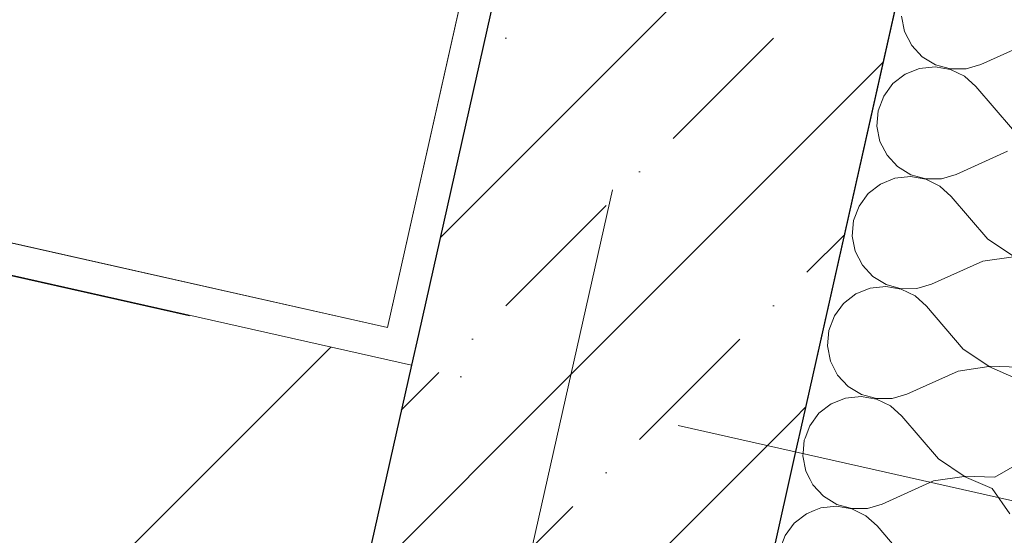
# Model space of a CAD drawing. Header units: millimetres. Extents: x -7218036 to -6523761, y 6117771 to 6337028.
# Tile 52 of 223: x -7156968 to -7156344, y 6130313 to 6130640. Entities that reach past the tile are written whole.
import ezdxf
from ezdxf.enums import TextEntityAlignment as Align

# ---------------------------------------------------------------- set-up
doc = ezdxf.new("R2010")
doc.units = ezdxf.units.MM
doc.header["$MEASUREMENT"] = 0
doc.linetypes.add('Штрихпунктирная', pattern=[670.277762, 352.777767, -176.388884, 0, -141.111112])
for name, color, linetype in [('S - квартира_помещение.АР', 7, 'Continuous'), ('АР-Стены_внешние_.АР', 7, 'Continuous'), ('АР-Чертеж-Оси_Осевые размеры.АР', 7, 'Continuous')]:
    doc.layers.add(name, color=color, linetype=linetype)
doc.layers.add('АР-Стены_внешние_.АР_Ном._пера__1', color=7, linetype='Continuous', lineweight=30)
doc.layers.add('АР-Чертеж-Оси_Осевые размеры.АР_Ном._пера__120', color=7, linetype='Continuous', lineweight=0)
doc.styles.add('РЎР“Р•РќР•Р\xa0Р\x98Р\xa0_РЎРўР\x98Р›Р¬_2', font='GOTHIC.TTF')
pattern_1 = [(45, (-6566190.34, 6562677.8), (-84.852814, 84.852814), []), (45, (-6566232.77, 6562720.22), (-84.852814, 84.852814), [90, -30, 0, -30])]
pattern_2 = [(45, (-6566190.34, 6563027.8), (-111.369318, 111.369318), [0, -105, 0, -157.5]), (110, (-6565840.34, 6563027.8), (148.001588, 53.868173), [0, -77, 0, -133])]

# ---------------------------------------------------------------- blocks, each defined once
blk = doc.blocks.new('Стена_144_7', base_point=(-7156719.67, 6130421.18))
at = {"layer": 'АР-Стены_внешние_.АР', "linetype": 'Continuous', "lineweight": 0, "true_color": 0x000000}
h = blk.add_hatch(dxfattribs=at)
h.set_pattern_fill('ШТУКАТУРКА__ГИПС_01_0007', color=18, style=0, pattern_type=2)
h.set_pattern_definition(pattern_2)
h.paths.add_polyline_path([(-7156487.19, 6131547.61), (-7156734.8, 6130445.07), (-7156715.29, 6130440.69), (-7156467.68, 6131543.23)])
h = blk.add_hatch(dxfattribs=at)
h.set_pattern_fill('ЖЕЛЕЗОБЕТОН__PROJECT__0007', color=18, style=0, pattern_type=2)
h.set_pattern_definition(pattern_1)
h.paths.add_polyline_path([(-7156467.68, 6131543.23), (-7156715.29, 6130440.69), (-7156471.36, 6130385.91), (-7156223.75, 6131488.45)])
h = blk.add_hatch(dxfattribs=at)
h.set_pattern_fill('ЖЕЛЕЗОБЕТОН__PROJECT__0007', color=18, style=0, pattern_type=2)
h.set_pattern_definition(pattern_1)
h.paths.add_polyline_path([(-7156471.36, 6130385.91), (-7156715.29, 6130440.69), (-7156719.67, 6130421.18), (-7156475.74, 6130366.4)])
h = blk.add_hatch(dxfattribs=at)
h.set_pattern_fill('ЖЕЛЕЗОБЕТОН__PROJECT__0007', color=18, style=0, pattern_type=2)
h.set_pattern_definition(pattern_1)
h.paths.add_polyline_path([(-7156475.74, 6130366.4), (-7156719.67, 6130421.18), (-7156763.49, 6130226.04), (-7156519.57, 6130171.26)])
at = {"layer": 'АР-Стены_внешние_.АР_Ном._пера__1', "color": 7, "linetype": 'Continuous', "lineweight": 30}
for p, q in [((-7156467.68, 6131543.23), (-7156715.29, 6130440.69)), ((-7156715.29, 6130440.69), (-7156719.67, 6130421.18)), ((-7156719.67, 6130421.18), (-7156763.49, 6130226.04)), ((-7156475.74, 6130366.4), (-7156471.36, 6130385.91)), ((-7156519.57, 6130171.26), (-7156475.74, 6130366.4))]:
    blk.add_line(p, q, dxfattribs=at)
at = {"layer": 'АР-Стены_внешние_.АР_Ном._пера__1', "color": 7, "linetype": 'Continuous', "lineweight": 0, "flags": 128}
blk.add_lwpolyline([(-7156487.19, 6131547.61), (-7156734.8, 6130445.07)], dxfattribs=at)
at = {"layer": 'АР-Стены_внешние_.АР_Ном._пера__1', "color": 7, "linetype": 'Continuous', "lineweight": 30, "flags": 128}
blk.add_lwpolyline([(-7156471.36, 6130385.91), (-7156223.75, 6131488.45)], dxfattribs=at)
blk = doc.blocks.new('*X329', base_point=(-6566190.34, 6562677.79))
at = {"layer": 'АР-Стены_внешние_.АР_Ном._пера__1', "color": 7, "linetype": 'Continuous', "lineweight": 0}
for p, q in [((-7156470.49, 6130373.5), (-7156471.16, 6130365.37)), ((-7156469.96, 6130374.89), (-7156470.49, 6130373.5))]:
    blk.add_line(p, q, dxfattribs=at)
blk = doc.blocks.new('*X330', base_point=(-6566190.34, 6562677.79))
at = {"layer": 'АР-Стены_внешние_.АР_Ном._пера__1', "color": 7, "linetype": 'Continuous', "lineweight": 0}
for p, q in [((-7156471.16, 6130365.37), (-7156471.3, 6130363.68)), ((-7156471.3, 6130363.68), (-7156469.4, 6130354.01)), ((-7156469.4, 6130354.01), (-7156466.62, 6130348.56)), ((-7156464.14, 6130328.94), (-7156469.03, 6130326.98)), ((-7156469.03, 6130326.98), (-7156476.82, 6130320.95)), ((-7156476.82, 6130320.95), (-7156482.68, 6130313.03)), ((-7156482.68, 6130313.03), (-7156486.14, 6130303.8)), ((-7156486.14, 6130303.8), (-7156486.95, 6130293.98)), ((-7156486.95, 6130293.98), (-7156485.05, 6130284.31)), ((-7156485.05, 6130284.31), (-7156480.58, 6130275.53)), ((-7156480.58, 6130275.53), (-7156473.88, 6130268.31)), ((-7156473.88, 6130268.31), (-7156465.46, 6130263.19)), ((-7156475.53, 6130260.95), (-7156484.68, 6130257.29)), ((-7156465.73, 6130261.98), (-7156475.53, 6130260.95)), ((-7156456.02, 6130260.29), (-7156465.73, 6130261.98)), ((-7156465.46, 6130263.19), (-7156455.96, 6130260.57)), ((-7156455.39, 6130259.98), (-7156456.02, 6130260.29)), ((-7156455.96, 6130260.57), (-7156455.47, 6130260.57)), ((-7156484.68, 6130257.29), (-7156492.47, 6130251.26)), ((-7156492.47, 6130251.26), (-7156498.33, 6130243.34)), ((-7156498.33, 6130243.34), (-7156501.79, 6130234.11)), ((-7156501.79, 6130234.11), (-7156502.61, 6130224.29)), ((-7156502.61, 6130224.29), (-7156500.7, 6130214.62)), ((-7156500.7, 6130214.62), (-7156496.23, 6130205.84)), ((-7156496.23, 6130205.84), (-7156489.53, 6130198.62)), ((-7156489.53, 6130198.62), (-7156481.11, 6130193.5)), ((-7156491.18, 6130191.26), (-7156500.33, 6130187.59)), ((-7156481.38, 6130192.29), (-7156491.18, 6130191.26)), ((-7156471.67, 6130190.6), (-7156481.38, 6130192.29)), ((-7156481.11, 6130193.5), (-7156471.61, 6130190.88)), ((-7156471.61, 6130190.88), (-7156461.76, 6130190.95)), ((-7156461.76, 6130190.95), (-7156452.3, 6130193.71)), ((-7156447.27, 6130195.97), (-7156452.3, 6130193.71)), ((-7156500.33, 6130187.59), (-7156508.13, 6130181.57)), ((-7156462.8, 6130186.32), (-7156471.67, 6130190.6)), ((-7156455.43, 6130179.77), (-7156462.8, 6130186.32)), ((-7156508.13, 6130181.57), (-7156513.98, 6130173.64)), ((-7156443.44, 6130165.72), (-7156455.43, 6130179.77)), ((-7156513.98, 6130173.64), (-7156515.24, 6130170.29))]:
    blk.add_line(p, q, dxfattribs=at)
blk = doc.blocks.new('*X331', base_point=(-6566190.34, 6562677.79))
at = {"layer": 'АР-Стены_внешние_.АР_Ном._пера__1', "color": 7, "linetype": 'Continuous', "lineweight": 0}
for p, q in [((-7156408.69, 6130642.45), (-7156406.79, 6130632.78)), ((-7156406.79, 6130632.78), (-7156402.32, 6130624)), ((-7156402.32, 6130624), (-7156395.62, 6130616.77)), ((-7156325.82, 6130626.52), (-7156358.39, 6130611.87)), ((-7156395.62, 6130616.77), (-7156387.2, 6130611.65)), ((-7156397.27, 6130609.42), (-7156406.42, 6130605.75)), ((-7156387.47, 6130610.44), (-7156397.27, 6130609.42)), ((-7156377.76, 6130608.75), (-7156387.47, 6130610.44)), ((-7156387.2, 6130611.65), (-7156377.7, 6130609.03)), ((-7156367.85, 6130609.11), (-7156358.39, 6130611.87)), ((-7156406.42, 6130605.75), (-7156414.22, 6130599.73)), ((-7156368.89, 6130604.47), (-7156377.76, 6130608.75)), ((-7156377.7, 6130609.03), (-7156367.85, 6130609.11)), ((-7156361.52, 6130597.93), (-7156368.89, 6130604.47)), ((-7156414.22, 6130599.73), (-7156420.07, 6130591.8)), ((-7156338.34, 6130570.76), (-7156361.52, 6130597.93)), ((-7156420.07, 6130591.8), (-7156423.53, 6130582.57)), ((-7156423.53, 6130582.57), (-7156424.35, 6130572.75)), ((-7156424.35, 6130572.75), (-7156422.44, 6130563.09)), ((-7156422.44, 6130563.09), (-7156417.97, 6130554.3)), ((-7156417.97, 6130554.3), (-7156411.27, 6130547.08)), ((-7156341.47, 6130556.82), (-7156374.04, 6130542.18)), ((-7156411.27, 6130547.08), (-7156402.85, 6130541.96)), ((-7156403.12, 6130540.75), (-7156412.92, 6130539.72)), ((-7156393.42, 6130539.06), (-7156403.12, 6130540.75)), ((-7156402.85, 6130541.96), (-7156393.35, 6130539.34)), ((-7156383.5, 6130539.41), (-7156374.04, 6130542.18)), ((-7156422.07, 6130536.06), (-7156429.87, 6130530.03)), ((-7156412.92, 6130539.72), (-7156422.07, 6130536.06)), ((-7156384.54, 6130534.78), (-7156393.42, 6130539.06)), ((-7156393.35, 6130539.34), (-7156383.5, 6130539.41)), ((-7156377.17, 6130528.24), (-7156384.54, 6130534.78)), ((-7156429.87, 6130530.03), (-7156435.72, 6130522.11)), ((-7156353.99, 6130501.07), (-7156377.17, 6130528.24)), ((-7156435.72, 6130522.11), (-7156439.19, 6130512.88)), ((-7156439.19, 6130512.88), (-7156440, 6130503.06)), ((-7156440, 6130503.06), (-7156438.1, 6130493.39)), ((-7156353.99, 6130501.07), (-7156337.74, 6130490.25)), ((-7156438.1, 6130493.39), (-7156433.62, 6130484.61)), ((-7156433.62, 6130484.61), (-7156426.92, 6130477.39)), ((-7156357.12, 6130487.13), (-7156389.69, 6130472.48)), ((-7156337.81, 6130489.97), (-7156357.12, 6130487.13)), ((-7156426.92, 6130477.39), (-7156418.5, 6130472.27)), ((-7156418.5, 6130472.27), (-7156409, 6130469.65)), ((-7156399.15, 6130469.72), (-7156389.69, 6130472.48)), ((-7156437.72, 6130466.37), (-7156445.52, 6130460.34)), ((-7156428.58, 6130470.03), (-7156437.72, 6130466.37)), ((-7156418.78, 6130471.06), (-7156428.58, 6130470.03)), ((-7156409.07, 6130469.37), (-7156418.78, 6130471.06)), ((-7156400.19, 6130465.09), (-7156409.07, 6130469.37)), ((-7156409, 6130469.65), (-7156399.15, 6130469.72)), ((-7156445.52, 6130460.34), (-7156451.37, 6130452.41)), ((-7156392.82, 6130458.54), (-7156400.19, 6130465.09)), ((-7156369.64, 6130431.38), (-7156392.82, 6130458.54)), ((-7156451.37, 6130452.41), (-7156454.84, 6130443.19)), ((-7156454.84, 6130443.19), (-7156455.65, 6130433.37)), ((-7156455.65, 6130433.37), (-7156453.75, 6130423.7)), ((-7156369.64, 6130431.38), (-7156353.4, 6130420.55)), ((-7156453.75, 6130423.7), (-7156449.28, 6130414.92)), ((-7156372.77, 6130417.44), (-7156405.34, 6130402.79)), ((-7156353.46, 6130420.27), (-7156372.77, 6130417.44)), ((-7156335.54, 6130412.53), (-7156353.46, 6130420.27)), ((-7156353.4, 6130420.55), (-7156333.89, 6130419.89)), ((-7156449.28, 6130414.92), (-7156442.57, 6130407.7)), ((-7156442.57, 6130407.7), (-7156434.15, 6130402.58)), ((-7156444.23, 6130400.34), (-7156453.37, 6130396.67)), ((-7156434.43, 6130401.36), (-7156444.23, 6130400.34)), ((-7156424.72, 6130399.67), (-7156434.43, 6130401.36)), ((-7156434.15, 6130402.58), (-7156424.66, 6130399.95)), ((-7156415.84, 6130395.39), (-7156424.72, 6130399.67)), ((-7156424.66, 6130399.95), (-7156414.8, 6130400.03)), ((-7156414.8, 6130400.03), (-7156405.34, 6130402.79)), ((-7156453.37, 6130396.67), (-7156461.17, 6130390.65)), ((-7156408.47, 6130388.85), (-7156415.84, 6130395.39)), ((-7156461.17, 6130390.65), (-7156467.02, 6130382.72)), ((-7156385.29, 6130361.68), (-7156408.47, 6130388.85)), ((-7156467.02, 6130382.72), (-7156469.96, 6130374.89)), ((-7156385.29, 6130361.68), (-7156369.05, 6130350.86)), ((-7156349.54, 6130350.2), (-7156332.6, 6130359.89)), ((-7156466.62, 6130348.56), (-7156464.93, 6130345.23)), ((-7156388.42, 6130347.74), (-7156421, 6130333.1)), ((-7156369.11, 6130350.58), (-7156388.42, 6130347.74)), ((-7156351.19, 6130342.84), (-7156369.11, 6130350.58)), ((-7156369.05, 6130350.86), (-7156349.54, 6130350.2)), ((-7156464.93, 6130345.23), (-7156458.23, 6130338)), ((-7156340.02, 6130326.83), (-7156351.19, 6130342.84)), ((-7156458.23, 6130338), (-7156449.81, 6130332.88)), ((-7156459.88, 6130330.64), (-7156464.14, 6130328.94)), ((-7156450.08, 6130331.67), (-7156459.88, 6130330.64)), ((-7156440.37, 6130329.98), (-7156450.08, 6130331.67)), ((-7156449.81, 6130332.88), (-7156440.31, 6130330.26)), ((-7156431.5, 6130325.7), (-7156440.37, 6130329.98)), ((-7156440.31, 6130330.26), (-7156430.45, 6130330.33)), ((-7156430.45, 6130330.33), (-7156421, 6130333.1)), ((-7156424.13, 6130319.16), (-7156431.5, 6130325.7)), ((-7156400.94, 6130291.99), (-7156424.13, 6130319.16))]:
    blk.add_line(p, q, dxfattribs=at)
blk = doc.blocks.new('Стена_146_7', base_point=(-7156475.74, 6130366.4))
at = {"layer": 'АР-Стены_внешние_.АР_Ном._пера__1', "color": 7, "linetype": 'Continuous', "lineweight": 0}
for p, q in [((-7156475.74, 6130366.4), (-7156471.36, 6130385.91)), ((-7156519.57, 6130171.26), (-7156475.74, 6130366.4))]:
    blk.add_line(p, q, dxfattribs=at)
at = {"layer": 'АР-Стены_внешние_.АР_Ном._пера__1', "color": 7, "linetype": 'Continuous', "lineweight": 0, "flags": 128}
blk.add_lwpolyline([(-7156304.83, 6131127.44), (-7156471.36, 6130385.91)], dxfattribs=at)
at = {"layer": 'АР-Стены_внешние_.АР', "color": 7, "lineweight": 0}
for name in ['*X331', '*X329', '*X330']:
    blk.add_blockref(name, (-6566190.34, 6562677.79), dxfattribs=at)
blk = doc.blocks.new('Стена_163_7', base_point=(-7160329.71, 6131231.93))
at = {"layer": 'АР-Стены_внешние_.АР', "linetype": 'Continuous', "lineweight": 0, "true_color": 0x000000}
h = blk.add_hatch(dxfattribs=at)
h.set_pattern_fill('ШТУКАТУРКА__ГИПС_01_0007', color=18, style=0, pattern_type=2)
h.set_pattern_definition(pattern_2)
h.paths.add_polyline_path([(-7156734.8, 6130445.07), (-7157544.59, 6130626.94), (-7157548.97, 6130607.43), (-7156739.18, 6130425.56)])
h = blk.add_hatch(dxfattribs=at)
h.set_pattern_fill('БЛОКИ_БЕТОННЫЕ_ЭФФЕКТИВН_76', color=18, style=0, pattern_type=2)
h.set_pattern_definition([(45, (-6566190.34, 6562677.8), (-127.27922, 127.27922), [])])
h.paths.add_polyline_path([(-7156719.67, 6130421.18), (-7157548.97, 6130607.43), (-7157592.8, 6130412.29), (-7156763.49, 6130226.04)])
h = blk.add_hatch(dxfattribs=at)
h.set_pattern_fill('ШТУКАТУРКА__ГИПС_01_0007', color=18, style=0, pattern_type=2)
h.set_pattern_definition(pattern_2)
h.paths.add_polyline_path([(-7156715.29, 6130440.69), (-7156734.8, 6130445.07), (-7156739.18, 6130425.56), (-7156719.67, 6130421.18)])
at = {"layer": 'АР-Стены_внешние_.АР_Ном._пера__1', "color": 7, "linetype": 'Continuous', "lineweight": 15}
blk.add_line((-7156719.67, 6130421.18), (-7157548.97, 6130607.43), dxfattribs=at)
at = {"layer": 'АР-Стены_внешние_.АР_Ном._пера__1', "color": 7, "linetype": 'Continuous', "lineweight": 30}
for p, q in [((-7156715.29, 6130440.69), (-7156719.67, 6130421.18)), ((-7156719.67, 6130421.18), (-7156763.49, 6130226.04)), ((-7156475.74, 6130366.4), (-7156471.36, 6130385.91)), ((-7156519.57, 6130171.26), (-7156475.74, 6130366.4))]:
    blk.add_line(p, q, dxfattribs=at)
at = {"layer": 'АР-Стены_внешние_.АР_Ном._пера__1', "color": 7, "linetype": 'Continuous', "lineweight": 0}
for p, q in [((-7156475.74, 6130366.4), (-7156471.36, 6130385.91)), ((-7156519.57, 6130171.26), (-7156475.74, 6130366.4))]:
    blk.add_line(p, q, dxfattribs=at)
at = {"layer": 'АР-Стены_внешние_.АР_Ном._пера__1', "color": 7, "linetype": 'Continuous', "lineweight": 0, "flags": 128}
blk.add_lwpolyline([(-7156734.8, 6130445.07), (-7157544.59, 6130626.94)], dxfattribs=at)
blk = doc.blocks.new('Стандартный Маркер Сетки[71]_7', base_point=(-7153141.2, 6145897.88))
at = {"layer": 'АР-Чертеж-Оси_Осевые размеры.АР_Ном._пера__120', "color": 7, "linetype": 'Штрихпунктирная', "lineweight": 0}
blk.add_line((-7153360.33, 6144922.18), (-7157918.97, 6124625), dxfattribs=at)
at = {"layer": 'АР-Чертеж-Оси_Осевые размеры.АР_Ном._пера__120', "color": 7, "lineweight": 0, "style": 'РЎР“Р•РќР•Р\xa0Р\x98Р\xa0_РЎРўР\x98Р›Р¬_2'}
blk.add_attdef('AC_MarkerText_1', text='', height=350, rotation=347.34172, dxfattribs=at).set_placement((-7158177.75, 6123342.54), align=Align.TOP_CENTER)
blk = doc.blocks.new('Стандартный Маркер Сетки[84]_7', base_point=(-7153141.2, 6145897.88))
at = {"layer": 'АР-Чертеж-Оси_Осевые размеры.АР_Ном._пера__120', "color": 7, "linetype": 'Штрихпунктирная', "lineweight": 0}
blk.add_line((-7153360.33, 6144922.18), (-7157918.97, 6124625), dxfattribs=at)
at = {"layer": 'АР-Чертеж-Оси_Осевые размеры.АР_Ном._пера__120', "color": 7, "lineweight": 0, "style": 'РЎР“Р•РќР•Р\xa0Р\x98Р\xa0_РЎРўР\x98Р›Р¬_2'}
blk.add_attdef('AC_MarkerText_1', text='', height=350, rotation=347.34172, dxfattribs=at).set_placement((-7158177.75, 6123342.54), align=Align.TOP_CENTER)
blk = doc.blocks.new('Стандартный Маркер Сетки[103]_7', base_point=(-7217047.88, 6143970.27))
at = {"layer": 'АР-Чертеж-Оси_Осевые размеры.АР_Ном._пера__120', "color": 7, "linetype": 'Штрихпунктирная', "lineweight": 0}
blk.add_line((-7216072.19, 6143751.13), (-7137130.99, 6126021.36), dxfattribs=at)
at = {"layer": 'АР-Чертеж-Оси_Осевые размеры.АР_Ном._пера__120', "color": 7, "lineweight": 0, "style": 'РЎР“Р•РќР•Р\xa0Р\x98Р\xa0_РЎРўР\x98Р›Р¬_2'}
for tag, p in [('AC_MarkerText_1_0', (-7217465.8, 6144260.91)), ('AC_MarkerText_1_1', (-7135597.52, 6125873.73))]:
    blk.add_attdef(tag, text='', height=350, rotation=347.34172, dxfattribs=at).set_placement(p, align=Align.TOP_CENTER)
blk = doc.blocks.new('Стандартный Маркер Сетки[106]_7', base_point=(-7217047.88, 6143970.27))
at = {"layer": 'АР-Чертеж-Оси_Осевые размеры.АР_Ном._пера__120', "color": 7, "linetype": 'Штрихпунктирная', "lineweight": 0}
blk.add_line((-7216072.19, 6143751.13), (-7137130.99, 6126021.36), dxfattribs=at)
at = {"layer": 'АР-Чертеж-Оси_Осевые размеры.АР_Ном._пера__120', "color": 7, "lineweight": 0, "style": 'РЎР“Р•РќР•Р\xa0Р\x98Р\xa0_РЎРўР\x98Р›Р¬_2'}
for tag, p in [('AC_MarkerText_1_0', (-7217465.8, 6144260.91)), ('AC_MarkerText_1_1', (-7135597.52, 6125873.73))]:
    blk.add_attdef(tag, text='', height=350, rotation=347.34172, dxfattribs=at).set_placement(p, align=Align.TOP_CENTER)
blk = doc.blocks.new('Стандартный Маркер Сетки[109]_7', base_point=(-7217047.88, 6143970.27))
at = {"layer": 'АР-Чертеж-Оси_Осевые размеры.АР_Ном._пера__120', "color": 7, "linetype": 'Штрихпунктирная', "lineweight": 0}
blk.add_line((-7216072.19, 6143751.13), (-7137130.99, 6126021.36), dxfattribs=at)
at = {"layer": 'АР-Чертеж-Оси_Осевые размеры.АР_Ном._пера__120', "color": 7, "lineweight": 0, "style": 'РЎР“Р•РќР•Р\xa0Р\x98Р\xa0_РЎРўР\x98Р›Р¬_2'}
for tag, p in [('AC_MarkerText_1_0', (-7217465.8, 6144260.91)), ('AC_MarkerText_1_1', (-7135597.52, 6125873.73))]:
    blk.add_attdef(tag, text='', height=350, rotation=347.34172, dxfattribs=at).set_placement(p, align=Align.TOP_CENTER)
blk = doc.blocks.new('Стандартный Маркер Сетки[112]_7', base_point=(-7217047.88, 6143970.27))
at = {"layer": 'АР-Чертеж-Оси_Осевые размеры.АР_Ном._пера__120', "color": 7, "linetype": 'Штрихпунктирная', "lineweight": 0}
blk.add_line((-7216072.19, 6143751.13), (-7137130.99, 6126021.36), dxfattribs=at)
at = {"layer": 'АР-Чертеж-Оси_Осевые размеры.АР_Ном._пера__120', "color": 7, "lineweight": 0, "style": 'РЎР“Р•РќР•Р\xa0Р\x98Р\xa0_РЎРўР\x98Р›Р¬_2'}
for tag, p in [('AC_MarkerText_1_0', (-7217465.8, 6144260.91)), ('AC_MarkerText_1_1', (-7135597.52, 6125873.73))]:
    blk.add_attdef(tag, text='', height=350, rotation=347.34172, dxfattribs=at).set_placement(p, align=Align.TOP_CENTER)

msp = doc.modelspace()

# ---------------------------------------------------------------- linework, layer by layer
at = {"layer": 'S - квартира_помещение.АР', "color": 254, "linetype": 'Continuous', "lineweight": 0, "true_color": 0xffe1c4, "flags": 128}
msp.add_lwpolyline([(-7160208.242, 6131225.149), (-7156734.801, 6130445.074), (-7156482.808, 6131567.126), (-7155432.085, 6136245.676), (-7158905.536, 6137025.753), (-7159960.633, 6132327.679)], close=True, dxfattribs=at)

# ---------------------------------------------------------------- block references
at = {"layer": 'АР-Стены_внешние_.АР', "color": 7, "lineweight": 0}
for name, p in [('Стена_144_7', (-7156719.668, 6130421.178)), ('Стена_163_7', (-7160329.708, 6131231.93)), ('Стена_146_7', (-7156475.744, 6130366.397))]:
    msp.add_blockref(name, p, dxfattribs=at)
at = {"layer": 'АР-Чертеж-Оси_Осевые размеры.АР', "color": 8, "linetype": 'Continuous', "lineweight": 15}
for name, p in [('Стандартный Маркер Сетки[71]_7', (-7153141.199, 6145897.878)), ('Стандартный Маркер Сетки[84]_7', (-7153141.199, 6145897.878)), ('Стандартный Маркер Сетки[103]_7', (-7217047.883, 6143970.265)), ('Стандартный Маркер Сетки[106]_7', (-7217047.883, 6143970.265)), ('Стандартный Маркер Сетки[109]_7', (-7217047.883, 6143970.265)), ('Стандартный Маркер Сетки[112]_7', (-7217047.883, 6143970.265))]:
    msp.add_blockref(name, p, dxfattribs=at)

doc.saveas('drawing.dxf')
